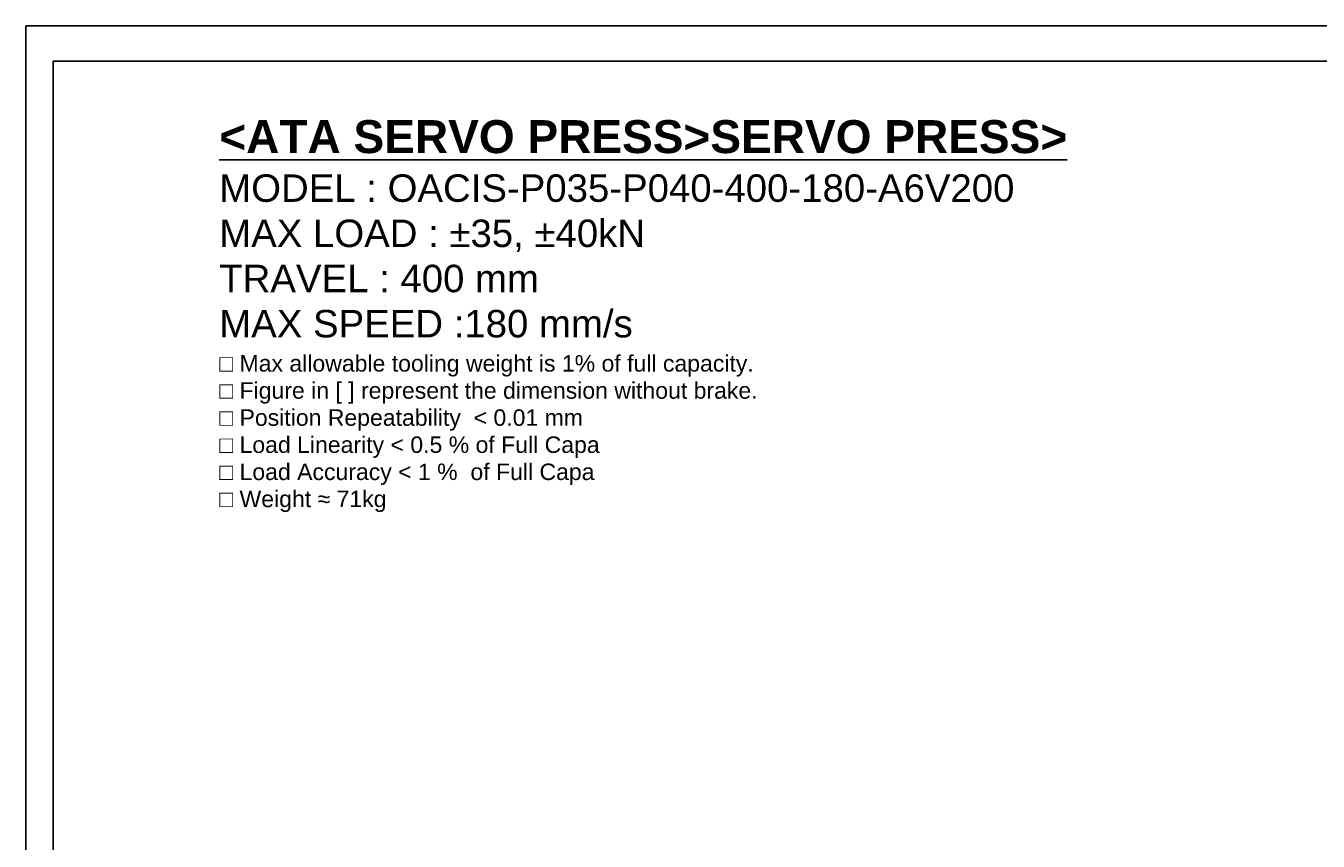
# Model space of a CAD drawing. Extents: x -14 to 1685, y -10 to 1188.
# Tile 2 of 20: x 0 to 659, y 772 to 1188. Entities that reach past the tile are written whole.
import ezdxf

# ---------------------------------------------------------------- set-up
doc = ezdxf.new("R2010")
doc.units = 0
doc.header["$LTSCALE"] = 25.4
doc.layers.get('0').update_dxf_attribs({"linetype": 'CONTINUOUS'})
doc.layers.add('ATA-TEXT', color=7, linetype='CONTINUOUS', lineweight=25)
doc.styles.add('주 문자 (ISO)', font='arial.ttf')

# ---------------------------------------------------------------- blocks, each defined once
blk = doc.blocks.new('ata-Border-A1-002')
at = {"color": 253, "ltscale": 0.5}
for q in [(841, 594), (0, 0)]:
    blk.add_line((0, 594), q, dxfattribs=at)
blk.add_line((7, 585), (834, 585))
at = {"ltscale": 0.5}
blk.add_line((7, 9), (7, 585), dxfattribs=at)

msp = doc.modelspace()

# ---------------------------------------------------------------- block references
at = {"xscale": 2, "yscale": 2, "zscale": 2}
msp.add_blockref('ata-Border-A1-002', (0, 0), dxfattribs=at)

# ---------------------------------------------------------------- texts
at = {"layer": 'ATA-TEXT', "color": 7, "insert": (98.6067121, 1139.8967229), "char_height": 4.9, "width": 469.284982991, "attachment_point": 1, "line_spacing_factor": 0.987388, "style": '주 문자 (ISO)'}
msp.add_mtext('{\\fArial|b1|i0|c129|p34;\\H3.42860x;\\L<ATA SERVO PRESS>SERVO PRESS>}\\P{\\fArial|b0|i0|c129|p34;\\H2.85705x;MODEL : OACIS-P035-P040-400-180-A6V200 }\\P{\\fArial|b0|i0|c129|p34;\\H2.85705x;MAX LOAD : ±35, ±40kN}\\P{\\fArial|b0|i0|c129|p34;\\H2.85705x;TRAVEL : 400 mm}\\P{\\fArial|b0|i0|c129|p34;\\H2.85705x;MAX SPEED :180 mm/s}\\P{\\fArial|b0|i0|c129|p34;\\H1.71423x;□ Max allowable tooling weight is 1% of full capacity.}\\P{\\fArial|b0|i0|c129|p34;\\H1.71423x;□ Figure in [ ] represent the dimension without brake.}\\P{\\fArial|b0|i0|c129|p34;\\H1.71423x;□ Position Repeatability  }{\\fArial|b0|i0|c129|p34;\\H1.71423x;<}{\\fArial|b0|i0|c129|p34;\\H1.71423x; 0.01 mm}\\P{\\fArial|b0|i0|c129|p34;\\H1.71423x;□ Load Linearity }{\\fArial|b0|i0|c129|p34;\\H1.71423x;<}{\\fArial|b0|i0|c129|p34;\\H1.71423x; 0.5 % of Full Capa}\\P{\\fArial|b0|i0|c129|p34;\\H1.71423x;□ Load Accuracy }{\\fArial|b0|i0|c129|p34;\\H1.71423x;<}{\\fArial|b0|i0|c129|p34;\\H1.71423x; 1 %  of Full Capa}\\P{\\fArial|b0|i0|c129|p34;\\H1.71423x;□ Weight ≈ 71kg}', dxfattribs=at)

doc.saveas('drawing.dxf')
